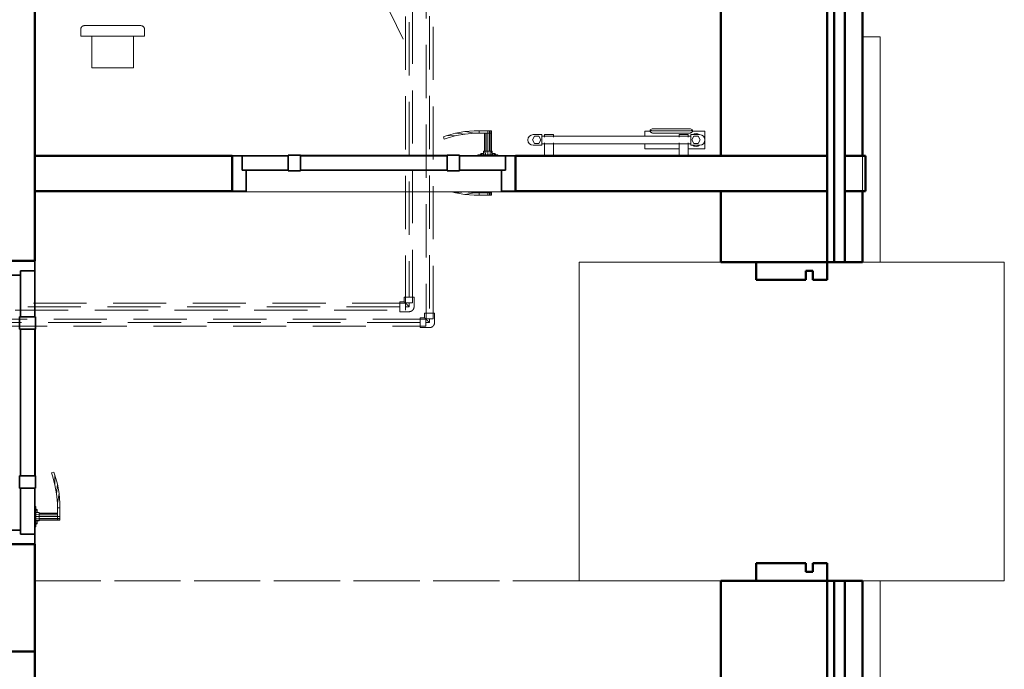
# Model space of a CAD drawing. Header units: millimetres. Extents: x 26623 to 48924, y 4737 to 39091.
# Tile 69 of 89: x 38324 to 41103, y 33718 to 35552. Entities that reach past the tile are written whole.
import ezdxf

# ---------------------------------------------------------------- set-up
doc = ezdxf.new("R2010")
doc.units = ezdxf.units.MM
doc.linetypes.add('ADSK_Скрыто', pattern=[300, 150, -150])
doc.linetypes.add('ADSK_Штриховая_ш3 п1_5', pattern=[225, 150, -75])
for name, color, linetype, lineweight in [('A-DETL-____-HDLN', 90, 'ADSK_Скрыто', 9), ('A-DETL-____-MBND', 5, 'ADSK_Штриховая_ш3 п1_5', 20), ('A-DOOR-____-MCUT', 31, 'Continuous', 35), ('A-DOOR-____-OTLN', 31, 'Continuous', 20), ('A-GENM-____-MCUT', 13, 'Continuous', 50), ('A-GENM-____-OTLN', 13, 'Continuous', 20), ('A-PART-____-MCUT', 2, 'Continuous', 50), ('A-PART-____-OTLN', 2, 'Continuous', 20), ('A-WALL-____-MCUT', 113, 'Continuous', 50), ('A-WALL-____-OTLN', 113, 'Continuous', 20), ('M-EQPM-____-OTLN', 50, 'Continuous', 20), ('P-PIPE-____-IDEN', 2, 'Continuous', 20), ('S-BEAM-____-OTLN', 12, 'Continuous', 20)]:
    doc.layers.add(name, color=color, linetype=linetype, lineweight=lineweight)

# ---------------------------------------------------------------- blocks, each defined once
blk = doc.blocks.new('Прямая форма - V line-611900-В_Этаж 03_Водопровод')
at = {"layer": 'A-DETL-____-MBND', "color": 253}
blk.add_line((150, 700), (150, 2236.8), dxfattribs=at)
blk = doc.blocks.new('Прямая форма - BMR - 002-611901-В_Этаж 03_Водопровод')
blk.add_blockref('Прямая форма - V line-611900-В_Этаж 03_Водопровод', (0, 0))
blk = doc.blocks.new('Прямая форма - V line-612593-В_Этаж 03_Водопровод')
at = {"layer": 'A-WALL-____-MCUT', "color": 9}
for p, q in [((-10, -493.1), (-150, -493.1)), ((-150, -493.1), (-150, -543.1)), ((-10, -518.1), (-10, -493.1)), ((50, -493.1), (10, -493.1)), ((10, -493.1), (10, -518.1)), ((50, -543.1), (50, -493.1)), ((10, -518.1), (-10, -518.1)), ((-150, -543.1), (50, -543.1))]:
    blk.add_line(p, q, dxfattribs=at)
blk = doc.blocks.new('Прямая форма - Iron-612594-В_Этаж 03_Водопровод')
blk.add_blockref('Прямая форма - V line-612593-В_Этаж 03_Водопровод', (0, 0))
blk = doc.blocks.new('Прямая форма - V line-612605-В_Этаж 03_Водопровод')
at = {"layer": 'A-WALL-____-MCUT', "color": 9}
for p, q in [((50, 357), (-150, 357)), ((-150, 357), (-150, 307)), ((50, 307), (50, 357)), ((-150, 307), (-10, 307)), ((-10, 307), (-10, 332)), ((-10, 332), (10, 332)), ((10, 332), (10, 307)), ((10, 307), (50, 307))]:
    blk.add_line(p, q, dxfattribs=at)
blk = doc.blocks.new('Прямая форма - Iron-612606-В_Этаж 03_Водопровод')
blk.add_blockref('Прямая форма - V line-612605-В_Этаж 03_Водопровод', (0, 0))
blk = doc.blocks.new('Прямая форма - CW-002-612609-В_Этаж 03_Водопровод')
for name in ['Прямая форма - Iron-612606-В_Этаж 03_Водопровод', 'Прямая форма - Iron-612594-В_Этаж 03_Водопровод']:
    blk.add_blockref(name, (0, 0))
blk = doc.blocks.new('Family - V line-612614-В_Этаж 03_Водопровод')
at = {"layer": 'A-PART-____-MCUT', "color": 9}
for p, q in [((-10, -493.1), (-150, -493.1)), ((-150, -493.1), (-150, -543.1)), ((-10, -518.1), (-10, -493.1)), ((50, -493.1), (10, -493.1)), ((10, -493.1), (10, -518.1)), ((50, -543.1), (50, -493.1)), ((10, -518.1), (-10, -518.1)), ((-150, -543.1), (50, -543.1))]:
    blk.add_line(p, q, dxfattribs=at)
blk = doc.blocks.new('Family - Iron-612615-В_Этаж 03_Водопровод')
blk.add_blockref('Family - V line-612614-В_Этаж 03_Водопровод', (0, 0))
blk = doc.blocks.new('Family - V line-612632-В_Этаж 03_Водопровод')
at = {"layer": 'A-PART-____-MCUT', "color": 9}
for p, q in [((50, 357), (-150, 357)), ((-150, 357), (-150, 307)), ((50, 307), (50, 357)), ((-150, 307), (-10, 307)), ((-10, 307), (-10, 332)), ((-10, 332), (10, 332)), ((10, 332), (10, 307)), ((10, 307), (50, 307))]:
    blk.add_line(p, q, dxfattribs=at)
blk = doc.blocks.new('Family - Iron-612633-В_Этаж 03_Водопровод')
blk.add_blockref('Family - V line-612632-В_Этаж 03_Водопровод', (0, 0))
blk = doc.blocks.new('Прямая форма - Gypsum Plasterboard - Waterproof-612638-В_Этаж 03_Водопровод')
at = {"layer": 'A-WALL-____-MCUT', "color": 9}
for p, q in [((3820, 0), (1247.8, 0)), ((3820, -50), (3820, 0)), ((4120, 0), (3920, 0)), ((3920, 0), (3920, -50)), ((4120, -50), (4120, 0)), ((5320, 0), (5020, 0)), ((5020, 0), (5020, -50)), ((1247.8, -50), (3820, -50)), ((3920, -50), (4120, -50)), ((5020, -50), (5320, -50))]:
    blk.add_line(p, q, dxfattribs=at)
blk = doc.blocks.new('Прямая форма - Masonry Block - Structural-612639-В_Этаж 03_Водопровод')
at = {"layer": 'A-WALL-____-MCUT', "color": 9}
for p, q in [((3820, -100), (1247.8, -100)), ((3820, -400), (3820, -100)), ((4120, -100), (3920, -100)), ((3920, -100), (3920, -400)), ((4120, -400), (4120, -100)), ((5320, -100), (5020, -100)), ((5020, -100), (5020, -400)), ((2381.5, -400), (3820, -400)), ((3920, -400), (4120, -400)), ((5020, -400), (5320, -400))]:
    blk.add_line(p, q, dxfattribs=at)
blk = doc.blocks.new('Прямая форма - Concrete - Structural-612640-В_Этаж 03_Водопровод')
at = {"layer": 'A-WALL-____-MCUT', "color": 9}
for p, q in [((4120, -80), (1247.8, -80)), ((4120, -100), (4120, -80)), ((5320, -80), (5020, -80)), ((5020, -80), (5020, -100)), ((1247.8, -100), (4120, -100)), ((5020, -100), (5320, -100))]:
    blk.add_line(p, q, dxfattribs=at)
blk = doc.blocks.new('Прямая форма - Insulation - Thermal Break-612641-В_Этаж 03_Водопровод')
at = {"layer": 'A-WALL-____-MCUT', "color": 9}
for p, q in [((4120, -50), (0, -50)), ((4120, -80), (4120, -50)), ((5320, -50), (5020, -50)), ((5020, -50), (5020, -80)), ((0, -80), (4120, -80)), ((5020, -80), (5320, -80))]:
    blk.add_line(p, q, dxfattribs=at)
blk = doc.blocks.new('Прямая форма - SW - 004-612642-В_Этаж 03_Водопровод')
for name in ['Прямая форма - Gypsum Plasterboard - Waterproof-612638-В_Этаж 03_Водопровод', 'Прямая форма - Insulation - Thermal Break-612641-В_Этаж 03_Водопровод', 'Прямая форма - Concrete - Structural-612640-В_Этаж 03_Водопровод', 'Прямая форма - Masonry Block - Structural-612639-В_Этаж 03_Водопровод']:
    blk.add_blockref(name, (0, 0))
blk = doc.blocks.new('Family - Gypsum Plasterboard - Waterproof-612646-В_Этаж 03_Водопровод')
at = {"layer": 'A-PART-____-MCUT', "color": 9}
for p, q in [((3820, 0), (1247.8, 0)), ((3820, -50), (3820, 0)), ((4120, 0), (3920, 0)), ((3920, 0), (3920, -50)), ((4120, -50), (4120, 0)), ((5320, 0), (5020, 0)), ((5020, 0), (5020, -50)), ((1247.8, -50), (3820, -50)), ((3920, -50), (4120, -50)), ((5020, -50), (5320, -50))]:
    blk.add_line(p, q, dxfattribs=at)
blk = doc.blocks.new('Family - OP - 006-612648-В_Этаж 03_Водопровод')
at = {"layer": 'A-GENM-____-MCUT', "lineweight": 9}
for p, q in [((41103.2, 34867.6), (39903.2, 34867.6)), ((39903.2, 34867.6), (39903.2, 33967.6)), ((41103.2, 33967.6), (41103.2, 34867.6)), ((39903.2, 33967.6), (41103.2, 33967.6))]:
    blk.add_line(p, q, dxfattribs=at)
blk = doc.blocks.new('Family - Masonry Block - Structural-612650-В_Этаж 03_Водопровод')
at = {"layer": 'A-PART-____-MCUT', "color": 9}
for p, q in [((3820, -100), (1247.8, -100)), ((3820, -400), (3820, -100)), ((4120, -100), (3920, -100)), ((3920, -100), (3920, -400)), ((4120, -400), (4120, -100)), ((5320, -100), (5020, -100)), ((5020, -100), (5020, -400)), ((2381.5, -400), (3820, -400)), ((3920, -400), (4120, -400)), ((5020, -400), (5320, -400))]:
    blk.add_line(p, q, dxfattribs=at)
blk = doc.blocks.new('Family - Concrete - Structural-612652-В_Этаж 03_Водопровод')
at = {"layer": 'A-PART-____-MCUT', "color": 9}
for p, q in [((4120, -80), (1247.8, -80)), ((4120, -100), (4120, -80)), ((5320, -80), (5020, -80)), ((5020, -80), (5020, -100)), ((1247.8, -100), (4120, -100)), ((5020, -100), (5320, -100))]:
    blk.add_line(p, q, dxfattribs=at)
blk = doc.blocks.new('Family - Insulation - Thermal Break-612654-В_Этаж 03_Водопровод')
at = {"layer": 'A-PART-____-MCUT', "color": 9}
for p, q in [((4120, -50), (0, -50)), ((4120, -80), (4120, -50)), ((5320, -50), (5020, -50)), ((5020, -50), (5020, -80)), ((0, -80), (4120, -80)), ((5020, -80), (5320, -80))]:
    blk.add_line(p, q, dxfattribs=at)
blk = doc.blocks.new('Прямая форма - V line-612828-В_Этаж 03_Водопровод')
at = {"layer": 'A-GENM-____-MCUT', "lineweight": 9}
for p, q in [((40748.4, 35504.2), (40703.2, 35504.2)), ((40703.2, 35504.2), (40703.2, 34867.6)), ((40753.2, 35504.2), (40748.4, 35504.2)), ((40753.2, 34867.6), (40753.2, 35504.2)), ((40703.2, 34867.6), (40753.2, 34867.6)), ((40736.2, 33967.6), (40703.2, 33967.6)), ((40703.2, 33967.6), (40703.2, 33667.7)), ((40753.2, 33967.6), (40736.2, 33967.6)), ((40753.2, 33667.7), (40753.2, 33967.6)), ((40703.2, 33667.7), (40736.2, 33667.7)), ((40736.2, 33667.7), (40753.2, 33667.7)), ((40753.2, 32767.6), (40703.2, 32767.6)), ((40703.2, 32767.6), (40703.2, 32131.1)), ((40753.2, 32131.1), (40753.2, 32767.6)), ((40703.2, 32131.1), (40753.2, 32131.1))]:
    blk.add_line(p, q, dxfattribs=at)
blk = doc.blocks.new('Прямая форма - SLA - 004-612829-В_Этаж 03_Водопровод')
blk.add_blockref('Прямая форма - V line-612828-В_Этаж 03_Водопровод', (0, 0))
blk = doc.blocks.new('Прямая форма - V line-610122-В_Этаж 03_Водопровод')
at = {"layer": 'A-DOOR-____-MCUT', "color": 53}
for p, q in [((-372, 0), (-400, 0)), ((-400, 0), (-400, -100)), ((-242, 0), (-372, 0)), ((-372, 0), (-372, -40)), ((-372, -40), (-372, 0)), ((-207, 2.5), (-242, 2.5)), ((-242, 2.5), (-242, -42.5)), ((-242, -40), (-242, 0)), ((-207, -42.5), (-207, 2.5)), ((207, 0), (-207, 0)), ((-207, 0), (-207, -40)), ((242, 2.5), (207, 2.5)), ((207, 2.5), (207, -42.5)), ((207, -40), (207, 0)), ((242, -42.5), (242, 2.5)), ((372, 0), (242, 0)), ((242, 0), (242, -40)), ((400, 0), (372, 0)), ((372, 0), (372, -40)), ((372, -40), (372, 0)), ((400, -100), (400, 0)), ((-372, -40), (-242, -40)), ((-360, -40), (-372, -40)), ((-360, -100), (-360, -40)), ((-242, -42.5), (-207, -42.5)), ((-207, -40), (207, -40)), ((207, -42.5), (242, -42.5)), ((242, -40), (372, -40)), ((360, -40), (360, -100)), ((372, -40), (360, -40)), ((-400, -100), (-360, -100)), ((360, -100), (400, -100))]:
    blk.add_line(p, q, dxfattribs=at)
at = {"layer": 'A-DOOR-____-OTLN', "color": 253}
for p, q in [((196.5, 54.1), (204.6, 57.1)), ((204.6, 57.1), (230.5, 64)), ((204.6, 57.1), (232, 57.2)), ((232, 57.2), (206.7, 50.4)), ((230.5, 64), (256.9, 68.7)), ((230.5, 64), (257.8, 61.7)), ((257.8, 61.7), (232, 57.2)), ((283.6, 71), (256.9, 68.7)), ((256.9, 68.7), (283.9, 64)), ((257.8, 61.7), (283.9, 64)), ((297, 71), (283.6, 71)), ((283.9, 64), (297, 64)), ((297, 71), (322, 71)), ((297, 64), (297, 71)), ((297, 64), (297, 71)), ((322, 64), (297, 64)), ((312, 13), (312, 64)), ((313.3, 64), (313.3, 13)), ((317, 64), (317, 13)), ((322, 71), (327, 71)), ((322, 64), (322, 71)), ((327, 64), (322, 64)), ((322, 13), (322, 64)), ((327, 64), (322, 64)), ((327, 71), (330.7, 71)), ((327, 64), (327, 71)), ((330.7, 64), (327, 64)), ((327, 13), (327, 64)), ((327, 64), (330.7, 64)), ((330.7, 71), (332, 71)), ((330.7, 64), (330.7, 71)), ((332, 64), (330.7, 64)), ((330.7, 64), (332, 64)), ((330.7, 13), (330.7, 64)), ((332, 64), (332, 71)), ((332, 13), (332, 64)), ((198.8, 47.5), (196.5, 54.1)), ((206.7, 50.4), (198.8, 47.5)), ((-207, 2.5), (-203.6, 2.5)), ((-203.6, 2.5), (-200.3, 2.5)), ((-203.6, 1), (-203.6, 2.5)), ((-200.3, 2.5), (-197, 2.5)), ((-200.3, 1), (-200.3, 2.5)), ((-197, 2.5), (-193.9, 2.5)), ((-197, 1), (-197, 2.5)), ((-193.9, 2.5), (-190.9, 2.5)), ((-193.9, 1), (-193.9, 2.5)), ((-190.9, 2.5), (-188, 2.5)), ((-190.9, 1), (-190.9, 2.5)), ((-188, 2.5), (-185.3, 2.5)), ((-188, 1), (-188, 2.5)), ((-185.3, 2.5), (-182.7, 2.5)), ((-185.3, 1), (-185.3, 2.5)), ((-182.7, 2.5), (-180.3, 2.5)), ((-182.7, 1), (-182.7, 2.5)), ((-180.3, 2.5), (-177.9, 2.5)), ((-180.3, 1), (-180.3, 2.5)), ((-177.9, 2.5), (-175.8, 2.5)), ((-177.9, 1), (-177.9, 2.5)), ((-175.8, 2.5), (-173.8, 2.5)), ((-175.8, 1), (-175.8, 2.5)), ((-173.8, 2.5), (-172, 2.5)), ((-173.8, 1), (-173.8, 2.5)), ((-172, 2.5), (0, 2.5)), ((-172, 1), (-172, 2.5)), ((0, 2.5), (172, 2.5)), ((172, 2.5), (173.8, 2.5)), ((172, 1), (172, 2.5)), ((173.8, 2.5), (175.8, 2.5)), ((173.8, 1), (173.8, 2.5)), ((175.8, 2.5), (177.9, 2.5)), ((175.8, 1), (175.8, 2.5)), ((177.9, 2.5), (180.3, 2.5)), ((177.9, 1), (177.9, 2.5)), ((180.3, 2.5), (182.7, 2.5)), ((180.3, 1), (180.3, 2.5)), ((182.7, 2.5), (185.3, 2.5)), ((182.7, 1), (182.7, 2.5)), ((185.3, 2.5), (188, 2.5)), ((185.3, 1), (185.3, 2.5)), ((188, 2.5), (190.9, 2.5)), ((188, 1), (188, 2.5)), ((190.9, 2.5), (193.9, 2.5)), ((190.9, 1), (190.9, 2.5)), ((193.9, 2.5), (197, 2.5)), ((193.9, 1), (193.9, 2.5)), ((197, 2.5), (200.3, 2.5)), ((197, 1), (197, 2.5)), ((200.3, 2.5), (203.6, 2.5)), ((200.3, 1), (200.3, 2.5)), ((203.6, 2.5), (207, 2.5)), ((203.6, 1), (203.6, 2.5)), ((350.5, 3), (293.5, 3)), ((293.5, 3), (293.5, 1)), ((300, 3), (302, 7)), ((304.7, 7), (302, 7)), ((302.9, 3), (304.7, 7)), ((304.7, 7), (309.4, 7)), ((309, 3), (310, 13)), ((311.6, 13), (310, 13)), ((310.7, 3), (311.6, 13)), ((311.6, 13), (316, 13)), ((316, 13), (315.5, 3)), ((316, 13), (322, 13)), ((322, 13), (328, 13)), ((322, 13), (322, 3)), ((328, 13), (332.4, 13)), ((328, 13), (328.5, 3)), ((332.4, 13), (334, 13)), ((332.4, 13), (333.3, 3)), ((334, 13), (335, 3)), ((334.6, 7), (339.3, 7)), ((339.3, 7), (342, 7)), ((339.3, 7), (341.1, 3)), ((342, 7), (344, 3)), ((350.5, 1), (350.5, 3)), ((230.5, -104), (219.3, -101)), ((257.8, -101.7), (230.5, -104)), ((230.5, -104), (256.9, -108.7)), ((253.7, -101), (257.8, -101.7)), ((283.9, -104), (256.9, -108.7)), ((256.9, -108.7), (283.6, -111)), ((257.8, -101.7), (283.9, -104)), ((283.6, -111), (297, -111)), ((297, -104), (283.9, -104)), ((297, -111), (297, -104)), ((297, -104), (322, -104)), ((297, -111), (297, -104)), ((322, -111), (297, -111)), ((312, -104), (312, -101)), ((313.3, -101), (313.3, -104)), ((317, -101), (317, -104)), ((322, -104), (322, -101)), ((327, -104), (322, -104)), ((322, -104), (327, -104)), ((322, -111), (322, -104)), ((327, -111), (322, -111)), ((327, -104), (327, -101)), ((330.7, -104), (327, -104)), ((327, -104), (330.7, -104)), ((327, -111), (327, -104)), ((330.7, -111), (327, -111)), ((330.7, -104), (330.7, -101)), ((332, -104), (330.7, -104)), ((330.7, -104), (332, -104)), ((330.7, -111), (330.7, -104)), ((332, -111), (330.7, -111)), ((332, -104), (332, -101)), ((332, -111), (332, -104))]:
    blk.add_line(p, q, dxfattribs=at)
blk = doc.blocks.new('Прямая форма - კარ1-613101-В_Этаж 03_Водопровод')
blk.add_blockref('Прямая форма - V line-610122-В_Этаж 03_Водопровод', (400, 0))
blk = doc.blocks.new('Прямая форма - V line-613116-В_Этаж 03_Водопровод')
at = {"layer": 'A-WALL-____-MCUT', "color": 9}
for p, q in [((58.1, 100), (0, 100)), ((0, 100), (0, 0)), ((58.1, 0), (58.1, 100)), ((987.7, 100), (108.1, 100)), ((108.1, 100), (108.1, 0)), ((987.7, 0), (987.7, 100)), ((2344.9, 100), (1787.7, 100)), ((1787.7, 100), (1787.7, 0)), ((2344.9, 0), (2344.9, 100)), ((0, 0), (58.1, 0)), ((108.1, 0), (987.7, 0)), ((1787.7, 0), (2344.9, 0))]:
    blk.add_line(p, q, dxfattribs=at)
blk = doc.blocks.new('Прямая форма - SW - 016-613117-В_Этаж 03_Водопровод')
blk.add_blockref('Прямая форма - V line-613116-В_Этаж 03_Водопровод', (0, 0))
blk = doc.blocks.new('Family - კარ1-613119-В_Этаж 03_Водопровод')
at = {"layer": 'A-GENM-____-MCUT', "lineweight": 9}
for p, q in [((400, 101), (-400, 101)), ((-400, 101), (-400, -1)), ((400, -1), (400, 101)), ((-400, -1), (400, -1))]:
    blk.add_line(p, q, dxfattribs=at)
blk = doc.blocks.new('Прямая форма - V line-613121-В_Этаж 03_Водопровод')
at = {"layer": 'A-WALL-____-MCUT', "color": 9}
for p, q in [((3036.8, 100), (400, 100)), ((400, 100), (400, 0)), ((3036.8, 0), (3036.8, 100)), ((4140, 100), (3836.8, 100)), ((3836.8, 100), (3836.8, 0)), ((4140, 0), (4140, 100)), ((400, 0), (3036.8, 0)), ((3836.8, 0), (4140, 0))]:
    blk.add_line(p, q, dxfattribs=at)
blk = doc.blocks.new('Прямая форма - SW - 016-613122-В_Этаж 03_Водопровод')
blk.add_blockref('Прямая форма - V line-613121-В_Этаж 03_Водопровод', (0, 0))
blk = doc.blocks.new('Family - კარ1-613124-В_Этаж 03_Водопровод')
at = {"layer": 'A-GENM-____-MCUT', "lineweight": 9}
for p, q in [((400, 101), (-400, 101)), ((-400, 101), (-400, -1)), ((400, -1), (400, 101)), ((-400, -1), (400, -1))]:
    blk.add_line(p, q, dxfattribs=at)
blk = doc.blocks.new('Прямая форма - V line-613172-В_Этаж 03_Водопровод')
at = {"layer": 'A-WALL-____-MCUT', "color": 9}
for p, q in [((2355.1, 100), (0, 100)), ((0, 100), (0, 0)), ((2355.1, 0), (2355.1, 100)), ((0, 0), (2355.1, 0))]:
    blk.add_line(p, q, dxfattribs=at)
blk = doc.blocks.new('Прямая форма - SW - 015-613173-В_Этаж 03_Водопровод')
blk.add_blockref('Прямая форма - V line-613172-В_Этаж 03_Водопровод', (0, 0))
blk = doc.blocks.new('Прямая форма - Timber - Floor-613210-В_Этаж 03_Водопровод')
at = {"layer": 'A-DETL-____-MBND', "color": 253}
blk.add_line((4503, -3940), (6039.9, -3940), dxfattribs=at)
blk = doc.blocks.new('Прямая форма - SLA - 009-613211-В_Этаж 03_Водопровод')
blk.add_blockref('Прямая форма - Timber - Floor-613210-В_Этаж 03_Водопровод', (0, 0))
blk = doc.blocks.new('Family - Timber - Floor-613219-В_Этаж 03_Водопровод')
at = {"layer": 'A-DETL-____-MBND', "color": 253}
blk.add_line((4503, -3940), (6039.9, -3940), dxfattribs=at)
blk = doc.blocks.new('Прямая форма - კარ1-613278-В_Этаж 03_Водопровод')
blk.add_blockref('Прямая форма - V line-610122-В_Этаж 03_Водопровод', (400, 100))
blk = doc.blocks.new('V line_ifc_RVT-1-В_Этаж 03_Водопровод')
at = {"layer": 'A-DOOR-____-OTLN', "color": 253, "lineweight": 20}
blk.add_blockref('Прямая форма - კარ1-613101-В_Этаж 03_Водопровод', (38923.6, 35167.6), dxfattribs=at)
at = {"layer": 'A-DOOR-____-OTLN', "color": 253, "lineweight": 20, "rotation": 270}
blk.add_blockref('Прямая форма - კარ1-613278-В_Этаж 03_Водопровод', (38266.4, 34870.9), dxfattribs=at)
at = {"layer": 'A-GENM-____-OTLN', "color": 253, "lineweight": 20}
for name, p in [('Прямая форма - SLA - 009-613211-В_Этаж 03_Водопровод', (33863.4, 37907.6)), ('Прямая форма - SLA - 004-612829-В_Этаж 03_Водопровод', (0, 0)), ('Family - OP - 006-612648-В_Этаж 03_Водопровод', (0, 0))]:
    blk.add_blockref(name, p, dxfattribs=at)
for name, p, rotation in [('Family - კარ1-613119-В_Этаж 03_Водопровод', (39323.6, 35167.6), 180), ('Family - კარ1-613124-В_Этаж 03_Водопровод', (38266.4, 34470.9), 270)]:
    blk.add_blockref(name, p, dxfattribs=dict(at, rotation=rotation))
at = {"layer": 'A-PART-____-OTLN', "color": 253, "lineweight": 20}
for name, p in [('Family - Timber - Floor-613219-В_Этаж 03_Водопровод', (33863.4, 37907.6)), ('Family - Iron-612633-В_Этаж 03_Водопровод', (40553.2, 34510.7)), ('Family - Iron-612615-В_Этаж 03_Водопровод', (40553.2, 34510.7))]:
    blk.add_blockref(name, p, dxfattribs=at)
at = {"layer": 'A-PART-____-OTLN', "color": 253, "lineweight": 20, "rotation": 270}
for name in ['Family - Masonry Block - Structural-612650-В_Этаж 03_Водопровод', 'Family - Concrete - Structural-612652-В_Этаж 03_Водопровод', 'Family - Insulation - Thermal Break-612654-В_Этаж 03_Водопровод', 'Family - Gypsum Plasterboard - Waterproof-612646-В_Этаж 03_Водопровод']:
    blk.add_blockref(name, (40703.2, 38987.6), dxfattribs=at)
at = {"layer": 'A-WALL-____-OTLN', "color": 253, "lineweight": 20}
for name, p, rotation in [('Прямая форма - SW - 004-612642-В_Этаж 03_Водопровод', (40703.2, 38987.6), 270), ('Прямая форма - SW - 016-613122-В_Этаж 03_Водопровод', (38266.4, 37907.6), 270), ('Прямая форма - SW - 016-613117-В_Этаж 03_Водопровод', (40711.4, 35167.6), 180)]:
    blk.add_blockref(name, p, dxfattribs=dict(at, rotation=rotation))
for name, p in [('Прямая форма - CW-002-612609-В_Этаж 03_Водопровод', (40553.2, 34510.7)), ('Прямая форма - SW - 015-613173-В_Этаж 03_Водопровод', (36011.4, 33667.6))]:
    blk.add_blockref(name, p, dxfattribs=at)
at = {"layer": 'S-BEAM-____-OTLN', "color": 253, "lineweight": 20, "rotation": 90}
blk.add_blockref('Прямая форма - BMR - 002-611901-В_Этаж 03_Водопровод', (40603.2, 33817.6), dxfattribs=at)
blk = doc.blocks.new('ADSK_Бытовой вентилятор накладной - 200-1631725-В_Этаж 03_Водопровод')
at = {"layer": 'M-EQPM-____-OTLN', "color": 5}
for p, q in [((38496.4, 35525.5), (38496.4, 35505.5)), ((38666.4, 35535.5), (38506.4, 35535.5)), ((38676.4, 35505.5), (38676.4, 35525.5)), ((38676.4, 35505.5), (38496.4, 35505.5)), ((38527.4, 35505.5), (38527.4, 35416.5)), ((38645.4, 35416.5), (38645.4, 35505.5)), ((38527.4, 35416.5), (38586.4, 35416.5)), ((38586.4, 35416.5), (38645.4, 35416.5))]:
    blk.add_line(p, q, dxfattribs=at)
for points, knots in [([(38496.4, 35525.5), (38496.4, 35526.3), (38496.5, 35527.6), (38497.1, 35529.3), (38497.7, 35530.5), (38498.3, 35531.4), (38498.8, 35532.1), (38499.4, 35532.7), (38500.1, 35533.3), (38500.8, 35533.8), (38501.5, 35534.2), (38502.5, 35534.7), (38504.2, 35535.3), (38505.5, 35535.5), (38506.4, 35535.5)], [-1, -1, -1, -1, -0.833333, -0.75, -0.666667, -0.583333, -0.541667, -0.5, -0.416667, -0.375, -0.333333, -0.25, -0.166667, 0, 0, 0, 0]), ([(38666.4, 35535.5), (38667.2, 35535.5), (38668.5, 35535.3), (38670.2, 35534.7), (38671.2, 35534.2), (38671.9, 35533.8), (38672.6, 35533.3), (38673.3, 35532.7), (38673.9, 35532.1), (38674.4, 35531.4), (38675, 35530.5), (38675.6, 35529.3), (38676.2, 35527.6), (38676.4, 35526.3), (38676.4, 35525.5)], [0, 0, 0, 0, 0.166667, 0.25, 0.333333, 0.375, 0.416667, 0.5, 0.541667, 0.583333, 0.666667, 0.75, 0.833333, 1, 1, 1, 1])]:
    blk.add_open_spline(points, degree=3, knots=knots, dxfattribs=at)
blk = doc.blocks.new('ADSK_Полипропилен_Отвод - Универсальный-V32-В_Этаж 03_Водопровод')
at = {"layer": 'A-DETL-____-MBND', "color": 220}
for p, q in [((0, 14), (-26.5, 14)), ((-26.5, 14), (-26.5, -14)), ((-26.5, -14), (-14, -14)), ((-14, -14), (-14, -26.5)), ((-14, -26.5), (14, -26.5)), ((14, -26.5), (14, 0))]:
    blk.add_line(p, q, dxfattribs=at)
at = {"layer": 'A-DETL-____-MBND', "color": 220, "flags": 128}
blk.add_lwpolyline([(14, 0), (14, 0.6), (14, 1.1), (13.9, 1.7), (13.8, 2.2), (13.7, 2.8), (13.6, 3.3), (13.5, 3.9), (13.3, 4.4), (13.1, 4.9), (12.9, 5.5), (12.7, 6), (12.4, 6.5), (12.1, 7), (11.9, 7.4), (11.6, 7.9), (11.2, 8.4), (10.9, 8.8), (10.5, 9.2), (10.1, 9.6), (9.8, 10), (9.3, 10.4), (8.9, 10.8), (8.5, 11.1), (8, 11.5), (7.6, 11.8), (7.1, 12.1), (6.6, 12.3), (6.1, 12.6), (5.6, 12.8), (5.1, 13), (4.5, 13.2), (4, 13.4), (3.5, 13.6), (2.9, 13.7), (2.4, 13.8), (1.8, 13.9), (1.3, 13.9), (0.7, 14), (0.2, 14), (0, 14)], dxfattribs=at)
at = {"layer": 'A-DETL-____-MBND', "color": 220}
blk.add_open_spline([(-14, -14), (-14, -14), (-13.9, -13.9), (-13.7, -13.7), (-13.5, -13.5), (-13.2, -13.2), (-12.9, -12.9), (-12.5, -12.5), (-12.1, -12.1), (-11.7, -11.7), (-11.2, -11.2), (-10.7, -10.7), (-10.2, -10.2), (-9.6, -9.6), (-8.8, -8.8), (-8.1, -8.1), (-7.2, -7.2), (-6.4, -6.4), (-4.9, -4.9), (-2.7, -2.7), (-0.9, -0.9), (0, 0)], degree=3, knots=[0, 0, 0, 0, 0.071429, 0.107143, 0.142857, 0.178571, 0.214286, 0.25, 0.285714, 0.321429, 0.357143, 0.392857, 0.428571, 0.464286, 0.5, 0.571429, 0.607143, 0.642857, 0.714286, 0.857143, 1, 1, 1, 1], dxfattribs=at)
blk = doc.blocks.new('ADSK_Полипропилен_Отвод - Универсальный-V33-В_Этаж 03_Водопровод')
at = {"layer": 'A-DETL-____-MBND', "color": 150}
for p, q in [((0, 14), (-26.5, 14)), ((-26.5, 14), (-26.5, -14)), ((-26.5, -14), (-14, -14)), ((-14, -14), (-14, -26.5)), ((-14, -26.5), (14, -26.5)), ((14, -26.5), (14, 0))]:
    blk.add_line(p, q, dxfattribs=at)
at = {"layer": 'A-DETL-____-MBND', "color": 150, "flags": 128}
blk.add_lwpolyline([(14, 0), (14, 0.6), (14, 1.1), (13.9, 1.7), (13.8, 2.2), (13.7, 2.8), (13.6, 3.3), (13.5, 3.9), (13.3, 4.4), (13.1, 4.9), (12.9, 5.5), (12.7, 6), (12.4, 6.5), (12.1, 7), (11.9, 7.4), (11.6, 7.9), (11.2, 8.4), (10.9, 8.8), (10.5, 9.2), (10.1, 9.6), (9.8, 10), (9.3, 10.4), (8.9, 10.8), (8.5, 11.1), (8, 11.5), (7.6, 11.8), (7.1, 12.1), (6.6, 12.3), (6.1, 12.6), (5.6, 12.8), (5.1, 13), (4.5, 13.2), (4, 13.4), (3.5, 13.6), (2.9, 13.7), (2.4, 13.8), (1.8, 13.9), (1.3, 13.9), (0.7, 14), (0.2, 14), (0, 14)], dxfattribs=at)
at = {"layer": 'A-DETL-____-MBND', "color": 150}
blk.add_open_spline([(-14, -14), (-14, -14), (-13.9, -13.9), (-13.7, -13.7), (-13.5, -13.5), (-13.2, -13.2), (-12.9, -12.9), (-12.5, -12.5), (-12.1, -12.1), (-11.7, -11.7), (-11.2, -11.2), (-10.7, -10.7), (-10.2, -10.2), (-9.6, -9.6), (-8.8, -8.8), (-8.1, -8.1), (-7.2, -7.2), (-6.4, -6.4), (-4.9, -4.9), (-2.7, -2.7), (-0.9, -0.9), (0, 0)], degree=3, knots=[0, 0, 0, 0, 0.071429, 0.107143, 0.142857, 0.178571, 0.214286, 0.25, 0.285714, 0.321429, 0.357143, 0.392857, 0.428571, 0.464286, 0.5, 0.571429, 0.607143, 0.642857, 0.714286, 0.857143, 1, 1, 1, 1], dxfattribs=at)
blk = doc.blocks.new('THERMEX_Электрический_полотенцесушитель_Menta - THERMEX_MENTA-1730013-В_Этаж 03_Водопровод')
at = {"layer": 'A-DETL-____-HDLN'}
for p, q in [((-202.9, 15), (-202.9, 15)), ((-202.9, 15), (-202.9, 15)), ((-177.1, 15), (-177.1, 15)), ((-177.1, 15), (-177.1, 15)), ((177.1, 15), (177.1, 15)), ((177.1, 15), (177.1, 15)), ((202.9, 15), (202.9, 15)), ((202.9, 15), (202.9, 15)), ((-202.9, -45), (-202.9, -45)), ((-202.9, -45), (-202.9, -45)), ((-177.1, -45), (-177.1, -45)), ((-177.1, -45), (-177.1, -45)), ((177.1, -45), (177.1, -45)), ((177.1, -45), (177.1, -45)), ((202.9, -45), (202.9, -45)), ((202.9, -45), (202.9, -45))]:
    blk.add_line(p, q, dxfattribs=at)
at = {"layer": 'M-EQPM-____-OTLN'}
for p, q in [((95.8, 28.6), (95.8, 24.1)), ((203.8, 31.4), (106.8, 31.4)), ((214.8, 24.1), (214.8, 28.6)), ((-231, 10.4), (-237, 0)), ((-237, 0), (-231, -10.4)), ((-210, 15), (-235, 15)), ((-219, 10.4), (-231, 10.4)), ((-213, 0), (-219, 10.4)), ((-219, -10.4), (-213, 0)), ((-210, -15), (-210, 15)), ((210, 11), (-210, 11)), ((-203, 15), (-203, 7.9)), ((-203, 15), (-203, 11)), ((-202.9, 15), (-202.9, 15)), ((-177.1, 15), (-177.1, 15)), ((-177, 7.9), (-177, 15)), ((-177, 11), (-177, 15)), ((97.9, 25), (80, 25)), ((80, 25), (80, 11.1)), ((106.8, 25.7), (203.8, 25.7)), ((203.8, 18.8), (106.8, 18.8)), ((177, 15), (177, 7.9)), ((177, 15), (177, 11)), ((177.1, 15), (177.1, 15)), ((202.9, 15), (202.9, 15)), ((203, 7.9), (203, 15)), ((203, 11), (203, 15)), ((235, 15), (210, 15)), ((210, 15), (210, -15)), ((250, 25), (212.6, 25)), ((219, 10.4), (213, 0)), ((213, 0), (219, -10.4)), ((231, 10.4), (219, 10.4)), ((237, 0), (231, 10.4)), ((231, -10.4), (237, 0)), ((250, -25), (250, 25)), ((-235, -15), (-210, -15)), ((-231, -10.4), (-219, -10.4)), ((-210, -11), (210, -11)), ((-203, -7.8), (-203, -45)), ((-203, -11), (-203, -45)), ((-177, -45), (-177, -7.8)), ((-177, -45), (-177, -11)), ((80, -11), (80, -25)), ((80, -25), (177.1, -25)), ((177, -7.8), (177, -45)), ((177, -11), (177, -45)), ((202.9, -25), (250, -25)), ((203, -45), (203, -7.7)), ((203, -45), (203, -11)), ((210, -15), (235, -15)), ((219, -10.4), (231, -10.4)), ((-202.9, -45), (-202.9, -45)), ((-177.1, -45), (-177.1, -45)), ((177.1, -45), (177.1, -45)), ((202.9, -45), (202.9, -45))]:
    blk.add_line(p, q, dxfattribs=at)
at = {"layer": 'M-EQPM-____-OTLN', "flags": 128}
for points in [[(-202.9, 15), (-202.4, 15), (-201.3, 15), (-199.7, 15), (-197.6, 15), (-195.3, 15), (-192.7, 15), (-190, 15)], [(-190, 15), (-187.3, 15), (-184.7, 15), (-182.4, 15), (-180.3, 15), (-178.7, 15), (-177.6, 15), (-177.1, 15)], [(177.1, 15), (177.6, 15), (178.7, 15), (180.3, 15), (182.4, 15), (184.7, 15), (187.3, 15), (190, 15)], [(190, 15), (192.7, 15), (195.3, 15), (197.6, 15), (199.7, 15), (201.3, 15), (202.4, 15), (202.9, 15)], [(-190, -45), (-192.7, -45), (-195.3, -45), (-197.6, -45), (-199.7, -45), (-201.3, -45), (-202.4, -45), (-202.9, -45)], [(-177.1, -45), (-177.6, -45), (-178.7, -45), (-180.3, -45), (-182.4, -45), (-184.7, -45), (-187.3, -45), (-190, -45)], [(190, -45), (187.3, -45), (184.7, -45), (182.4, -45), (180.3, -45), (178.7, -45), (177.6, -45), (177.1, -45)], [(202.9, -45), (202.4, -45), (201.3, -45), (199.7, -45), (197.6, -45), (195.3, -45), (192.7, -45), (190, -45)]]:
    blk.add_lwpolyline(points, dxfattribs=at)
at = {"layer": 'M-EQPM-____-OTLN'}
for centre, radius, start, end in [((-235, 0), 15, 90, 270), ((225, 0), 18, 56.9143, 123.0857), ((235, 0), 15, 270, 90), ((225, 0), 18, 236.9143, 303.0857)]:
    blk.add_arc(centre, radius, start, end, dxfattribs=at)
for centre, start_param, end_param in [((106.8, 28.6), 4.712389, 7.853982), ((203.8, 28.6), 1.570796, 4.712389)]:
    blk.add_ellipse(centre, major_axis=(-11, 0), ratio=0.258819, start_param=start_param, end_param=end_param, dxfattribs=at)
for points, knots in [([(106.8, 18.8), (105.8, 18.8), (104, 18.9), (101.5, 19.6), (99.3, 20.6), (97.4, 21.9), (96.3, 22.9), (95.9, 23.6), (95.8, 23.8), (95.8, 23.8)], [0, 0, 0, 0, 0.1111111, 0.2222222, 0.3333333, 0.4444444, 0.5833333, 0.6527778, 0.6666667, 0.6666667, 0.6666667, 0.6666667]), ([(214.7, 23.8), (214.6, 23.5), (214.2, 22.8), (212.6, 21.5), (210.6, 20.3), (208.7, 19.6), (206.6, 19), (204.9, 18.8), (203.8, 18.8)], [0.3333333, 0.3333333, 0.3333333, 0.3333333, 0.4444444, 0.5833333, 0.7222222, 0.7916667, 0.8611111, 1, 1, 1, 1])]:
    blk.add_open_spline(points, degree=3, knots=knots, dxfattribs=at)

msp = doc.modelspace()

# ---------------------------------------------------------------- linework, layer by layer
at = {"layer": 'A-DETL-____-HDLN', "color": 140}
for p, q in [((39412.7, 34731.7), (39412.7, 34751.7)), ((39413.2, 34752.2), (39433.2, 34752.2))]:
    msp.add_line(p, q, dxfattribs=at)
at = {"layer": 'A-DETL-____-HDLN', "color": 210}
for p, q in [((39470.4, 34686.7), (39470.4, 34706.7)), ((39470.9, 34707.2), (39490.9, 34707.2))]:
    msp.add_line(p, q, dxfattribs=at)
at = {"layer": 'A-DETL-____-MBND', "color": 220}
for p, q in [((39470.9, 35931.1), (39470.9, 34707.2)), ((39490.9, 34707.2), (39490.9, 35931.1)), ((39480.9, 35787), (39480.9, 34723.2)), ((39470.4, 34706.7), (35776.3, 34706.7)), ((35776.3, 34686.7), (39470.4, 34686.7)), ((39454.4, 34696.7), (35792.3, 34696.7)), ((39480.9, 34696.7), (39470.4, 34696.7)), ((39480.9, 34707.2), (39480.9, 34696.7))]:
    msp.add_line(p, q, dxfattribs=at)
at = {"layer": 'A-DETL-____-MBND', "color": 150}
for p, q in [((39413.2, 35786.1), (39413.2, 34752.2)), ((39423.2, 35770.1), (39423.2, 34768.2)), ((39433.2, 34752.2), (39433.2, 35786.1)), ((39412.7, 34751.7), (35836.3, 34751.7)), ((39396.7, 34741.7), (35852.3, 34741.7)), ((39423.2, 34741.7), (39412.7, 34741.7)), ((39423.2, 34752.2), (39423.2, 34741.7)), ((35836.3, 34731.7), (39412.7, 34731.7))]:
    msp.add_line(p, q, dxfattribs=at)
at = {"layer": 'P-PIPE-____-IDEN'}
msp.add_line((39406.7, 35497), (39262.9, 35793.3), dxfattribs=at)

# ---------------------------------------------------------------- block references
at = {"lineweight": 9}
msp.add_blockref('V line_ifc_RVT-1-В_Этаж 03_Водопровод', (0, 0), dxfattribs=at)
at = {"layer": 'A-DETL-____-HDLN'}
msp.add_blockref('THERMEX_Электрический_полотенцесушитель_Menta - THERMEX_MENTA-1730013-В_Этаж 03_Водопровод', (40008.2, 35212.6), dxfattribs=at)
at = {"layer": 'A-DETL-____-MBND', "color": 150, "rotation": 270.0000468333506}
msp.add_blockref('ADSK_Полипропилен_Отвод - Универсальный-V33-В_Этаж 03_Водопровод', (39423.2, 34741.7), dxfattribs=at)
at = {"layer": 'A-DETL-____-MBND', "color": 220, "rotation": 270.0000468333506}
msp.add_blockref('ADSK_Полипропилен_Отвод - Универсальный-V32-В_Этаж 03_Водопровод', (39480.9, 34696.7), dxfattribs=at)
at = {"layer": 'M-EQPM-____-OTLN', "color": 5}
msp.add_blockref('ADSK_Бытовой вентилятор накладной - 200-1631725-В_Этаж 03_Водопровод', (0, 0), dxfattribs=at)

doc.saveas('drawing.dxf')
